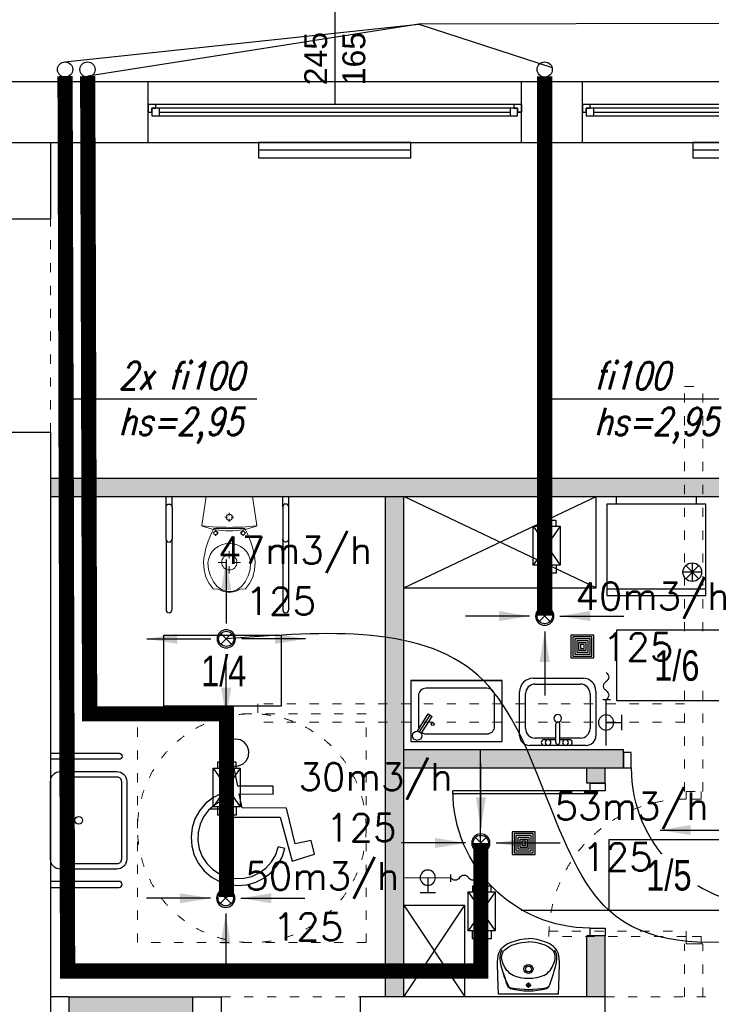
# Model space of a CAD drawing. Header units: millimetres. Extents: x 3698380 to 4312681, y 679670 to 844285.
# Tile 87 of 100: x 4189776 to 4194314, y 787677 to 794132. Entities that reach past the tile are written whole.
import ezdxf
from ezdxf.enums import TextEntityAlignment as Align

# ---------------------------------------------------------------- set-up
doc = ezdxf.new("R2010")
doc.units = ezdxf.units.MM
doc.header["$LTSCALE"] = 10
doc.linetypes.add('ACAD_ISO03W100', pattern=[30, 12, -18])
doc.linetypes.add('CENTER', pattern=[2, 1.25, -0.25, 0.25, -0.25])
for name, color, linetype in [('! IS_GAZ_opisy', 7, 'Continuous'), ('15_LINIA_CIENKA', 1, 'Continuous'), ('__INST_opisy', 3, 'Continuous'), ('_HVAC', 1, 'Continuous'), ('A_bloki', 252, 'Continuous'), ('A_kreskowanie', 8, 'Continuous'), ('A_opis_pom', 3, 'Continuous'), ('A_sc_istn', 252, 'Continuous'), ('A_sc_proj', 2, 'Continuous'), ('A_stolarka', 252, 'Continuous'), ('A_wymiary', 1, 'Continuous'), ('FLUID-N1', 7, 'Continuous'), ('FLUID-N1-200-ARRGR', 7, 'Continuous'), ('FLUID-W1', 7, 'Continuous'), ('FLUID-W1-200-ARRGR', 7, 'Continuous'), ('MUREK', 6, 'Continuous'), ('W', 8, 'CENTER')]:
    doc.layers.add(name, color=color, linetype=linetype)
for name, color, linetype, lineweight in [('0 20 cienka', 8, 'Continuous', 20), ('bloki', 214, 'Continuous', 13), ('HVAC_n2', 100, 'Continuous', 30), ('HVAC_opis_woda', 4, 'Continuous', 13), ('HVAC_WD_1', 24, 'Continuous', 30), ('HVAC_WD_3', 74, 'Continuous', 30), ('HVAC_WD_4', 214, 'Continuous', 30), ('HVAC_wentylatory', 6, 'Continuous', 30)]:
    doc.layers.add(name, color=color, linetype=linetype, lineweight=lineweight)
doc.styles.add('FDBES', font='simplex.shx')
doc.styles.add('OPIS1', font='ROMANS.SHX', dxfattribs={"width": 0.8})
doc.styles.add('ROMANS', font='romans.shx', dxfattribs={"width": 0.8, "oblique": 15})
doc.styles.get("Standard").update_dxf_attribs({"font": 'arial.ttf'})
doc.styles.add('Strzałki', font='ic-isocp.shx', dxfattribs={"width": 0.8})
doc.linetypes.add('TRACKS', pattern='A,0.15,[130,ltypeshp.shx,S=0.25,R=0,X=0,Y=0],0.15', length=0.3)
doc.dimstyles.new('FDBES', dxfattribs={"dimscale": 50, "dimtxt": 4, "dimasz": 2.5, "dimexe": 0.8, "dimexo": 2, "dimgap": 1, "dimtad": 1, "dimdsep": 46, "dimtxsty": 'FDBES', "dimcen": 2.5, "dimclrd": 4, "dimclre": 5, "dimadec": 0, "dimazin": 0, "dimtfac": 1, "dimtmove": 0, "dimatfit": 3, "dimfxl": 1, "dimarcsym": 0})

# ---------------------------------------------------------------- blocks, each defined once
blk = doc.blocks.new('*U462')
at = {"color": 252}
for p, q in [((-95, 20), (-100, 20)), ((-95, 17.5), (-95, 20)), ((140, 20), (-95, 20)), ((145, 20), (140, 20)), ((140, 20), (140, 17.5)), ((-100, 15), (-97.5, 15)), ((-97.5, 15), (-97.5, 17.5)), ((-97.5, 17.5), (-95, 17.5)), ((-92.5, 17.5), (-97.5, 17.5)), ((-97.5, 17.5), (-97.5, 12.5)), ((-92.5, 12.5), (-92.5, 17.5)), ((137.5, 17.5), (-92.5, 17.5)), ((-92.5, 15), (137.5, 15)), ((142.5, 17.5), (137.5, 17.5)), ((137.5, 17.5), (137.5, 12.5)), ((140, 17.5), (142.5, 17.5)), ((142.5, 17.5), (142.5, 15)), ((142.5, 12.5), (142.5, 17.5)), ((142.5, 15), (145, 15)), ((-97.5, 12.5), (-92.5, 12.5)), ((-92.5, 12.5), (137.5, 12.5)), ((-92.5, 12.5), (137.5, 12.5)), ((137.5, 12.5), (142.5, 12.5))]:
    blk.add_line(p, q, dxfattribs=at)
for points in [[(-100, 20), (-100, 15), (-97.5, 15)], [(145, 20), (145, 14.99), (142.5, 15)]]:
    blk.add_lwpolyline(points, dxfattribs=at)
blk = doc.blocks.new('*U338')
at = {"color": 252}
blk.add_lwpolyline([(75, 0), (0, 0)], dxfattribs=at)
for tag, p in [('S', (30, 5)), ('H', (30, -20))]:
    blk.add_attdef(tag, text='', height=15, dxfattribs=at).set_placement(p, align=Align.CENTER)
blk = doc.blocks.new('UMY2')
for points in [[(-25.5, 0), (25.5, 0, -0.414214), (32, -6.5), (32, -43.5, -0.414214), (25.5, -50), (-25.5, -50, -0.414214), (-32, -43.5), (-32, -6.5, -0.414214)], [(-25.5, -12), (25.5, -12, -0.414214), (28.5, -15), (28.5, -43.5, -0.414214), (25.5, -46.5), (-25.5, -46.5, -0.414214), (-28.5, -43.5), (-28.5, -15, -0.414214)]]:
    blk.add_lwpolyline(points, format="xyb", close=True)
blk.add_circle((0, -18.5), 2.5)
blk = doc.blocks.new('A$C39F57054')
at = {"layer": '15_LINIA_CIENKA', "color": 8, "lineweight": 25}
for p, q in [((17.79, 76.13), (16.95, 73.6)), ((19.47, 78.21), (17.79, 76.13)), ((21.78, 79.55), (19.47, 78.21)), ((24.42, 79.99), (21.78, 79.55)), ((27.04, 79.47), (24.42, 79.99)), ((29.31, 78.06), (27.04, 79.47)), ((30.93, 75.93), (29.31, 78.06)), ((31.69, 73.37), (30.93, 75.93)), ((16.95, 73.6), (17.06, 70.93)), ((17.06, 70.93), (18.1, 68.47)), ((30.38, 68.28), (31.5, 70.7)), ((31.5, 70.7), (31.69, 73.37)), ((18.1, 68.47), (22.27, 37.34)), ((25.53, 54.23), (23.33, 65.02)), ((23.35, 65.19), (26.02, 65.33)), ((26.02, 65.33), (28.47, 66.41)), ((28.47, 66.41), (30.38, 68.28)), ((45.01, 54.15), (25.53, 54.23)), ((45, 49.89), (45.01, 54.15)), ((16.44, 50.18), (11.91, 47.86)), ((16.44, 50.18), (16.95, 46.37)), ((27.96, 42.35), (26.4, 49.97)), ((26.4, 49.97), (45, 49.89)), ((7.93, 44.7), (4.64, 40.82)), ((11.91, 47.86), (7.93, 44.7)), ((13.02, 44.12), (9.62, 41.12)), ((16.95, 46.37), (13.02, 44.12)), ((4.64, 40.82), (2.16, 36.38)), ((9.62, 41.12), (6.9, 37.49)), ((52.21, 42.25), (27.96, 42.35)), ((57.02, 22.69), (52.21, 42.25)), ((2.16, 36.38), (0.59, 31.55)), ((4.97, 33.4), (3.91, 28.99)), ((6.9, 37.49), (4.97, 33.4)), ((22.27, 37.34), (48.72, 37.23)), ((48.72, 37.23), (55.24, 13.3)), ((0.59, 31.55), (0, 26.5)), ((3.91, 28.99), (3.76, 24.47)), ((0, 26.5), (0.4, 21.43)), ((3.76, 24.47), (4.53, 20)), ((65.68, 24.58), (57.02, 22.69)), ((67.54, 17.02), (65.68, 24.58)), ((0.4, 21.43), (1.78, 16.53)), ((1.78, 16.53), (4.08, 12)), ((4.53, 20), (6.19, 15.79)), ((44.01, 12.86), (46.3, 16.77)), ((46.3, 16.77), (47.74, 21.06)), ((51.37, 20.24), (47.74, 21.06)), ((49.76, 15.42), (51.37, 20.24)), ((55.24, 13.3), (67.54, 17.02)), ((4.08, 12), (7.23, 8)), ((6.19, 15.79), (8.66, 11.99)), ((8.66, 11.99), (11.85, 8.78)), ((40.98, 9.49), (44.01, 12.86)), ((43.92, 7.15), (47.25, 11)), ((47.25, 11), (49.76, 15.42)), ((7.23, 8), (11.09, 4.69)), ((11.85, 8.78), (15.62, 6.27)), ((15.62, 6.27), (19.83, 4.58)), ((33.22, 4.91), (37.34, 6.8)), ((37.34, 6.8), (40.98, 9.49)), ((39.91, 4.02), (43.92, 7.15)), ((11.09, 4.69), (15.52, 2.2)), ((15.52, 2.2), (20.35, 0.61)), ((19.83, 4.58), (24.28, 3.77)), ((20.35, 0.61), (25.4, 0)), ((24.28, 3.77), (28.81, 3.89)), ((25.4, 0), (30.47, 0.38)), ((28.81, 3.89), (33.22, 4.91)), ((30.47, 0.38), (35.37, 1.74)), ((35.37, 1.74), (39.91, 4.02))]:
    blk.add_line(p, q, dxfattribs=at)
at = {"layer": 'W', "color": 8, "linetype": 'Continuous', "ltscale": 4}
blk.add_line((21.69, 41.7), (10.28, 41.7), dxfattribs=at)
blk = doc.blocks.new('rsredg')
at = {"layer": 'A_bloki', "linetype": 'Continuous'}
for p, q in [((538293, -1273211.6), (538292.4, -1273228.3)), ((538293.7, -1273194.3), (538293, -1273211.6)), ((538687.2, -1273194.3), (538293.7, -1273194.3)), ((538687.2, -1273194.3), (538687.9, -1273211.6)), ((538687.9, -1273211.6), (538688.6, -1273228.3)), ((538291, -1273264.3), (538289.8, -1273301.6)), ((538292.4, -1273228.3), (538291, -1273264.3)), ((538340.8, -1273284.9), (538334, -1273306)), ((538347, -1273265.7), (538340.8, -1273284.9)), ((538352.4, -1273250.7), (538347, -1273265.7)), ((538359.7, -1273238.6), (538352.4, -1273250.7)), ((538472.5, -1273252.4), (538508.5, -1273252.4)), ((538490.5, -1273234.4), (538490.5, -1273270.4)), ((538621.3, -1273238.6), (538623.7, -1273242.5)), ((538623.7, -1273242.5), (538626.3, -1273247.6)), ((538626.3, -1273247.6), (538630.2, -1273256.2)), ((538630.2, -1273256.2), (538635.1, -1273269.4)), ((538635.1, -1273269.4), (538637.8, -1273277.6)), ((538637.8, -1273277.6), (538640.8, -1273286.7)), ((538640.8, -1273286.7), (538647.2, -1273306.8)), ((538688.6, -1273228.3), (538689.9, -1273264.3)), ((538689.9, -1273264.3), (538691.2, -1273301.6)), ((538288.6, -1273337.6), (538287.7, -1273370.3)), ((538289.8, -1273301.6), (538288.6, -1273337.6)), ((538321.6, -1273343.5), (538316.7, -1273358.6)), ((538327.4, -1273326.2), (538321.6, -1273343.5)), ((538334, -1273306), (538327.4, -1273326.2)), ((538349, -1273349.5), (538341.2, -1273359.9)), ((538358.4, -1273339.2), (538349, -1273349.5)), ((538368.7, -1273329.9), (538358.4, -1273339.2)), ((538379.2, -1273322.1), (538368.7, -1273329.9)), ((538389.2, -1273316.2), (538379.2, -1273322.1)), ((538591.9, -1273316.2), (538601.8, -1273322.1)), ((538601.8, -1273322.1), (538612.3, -1273329.9)), ((538612.3, -1273329.9), (538622.6, -1273339.2)), ((538622.6, -1273339.2), (538632, -1273349.5)), ((538632, -1273349.5), (538639.8, -1273359.9)), ((538647.2, -1273306.8), (538653.7, -1273326.5)), ((538653.7, -1273326.5), (538659.4, -1273343.6)), ((538659.4, -1273343.6), (538664.3, -1273358.7)), ((538691.2, -1273301.6), (538692.3, -1273337.6)), ((538692.3, -1273337.6), (538693.3, -1273370.3)), ((538287.7, -1273370.3), (538287.6, -1273400.5)), ((538287.6, -1273400.5), (538288.9, -1273429.6)), ((538306.5, -1273400.5), (538303.6, -1273429.4)), ((538312.6, -1273372.6), (538306.5, -1273400.5)), ((538316.7, -1273358.6), (538312.6, -1273372.6)), ((538318.4, -1273411.6), (538315.9, -1273422.3)), ((538325.4, -1273390.9), (538318.4, -1273411.6)), ((538334.9, -1273370.3), (538325.4, -1273390.9)), ((538341.2, -1273359.9), (538334.9, -1273370.3)), ((538639.8, -1273359.9), (538646.1, -1273370.3)), ((538646.1, -1273370.3), (538655.6, -1273390.9)), ((538655.6, -1273390.9), (538662.6, -1273411.6)), ((538662.6, -1273411.6), (538665.2, -1273422.3)), ((538664.3, -1273358.7), (538668.4, -1273372.6)), ((538668.4, -1273372.6), (538674.4, -1273400.5)), ((538674.4, -1273400.5), (538677.4, -1273429.4)), ((538693.4, -1273400.5), (538692, -1273429.6)), ((538693.3, -1273370.3), (538693.4, -1273400.5)), ((538288.9, -1273429.6), (538290.8, -1273443.9)), ((538290.8, -1273443.9), (538294.4, -1273458)), ((538294.4, -1273458), (538300, -1273471.5)), ((538300, -1273471.5), (538307.3, -1273484.1)), ((538303.6, -1273429.4), (538303.9, -1273443.9)), ((538303.9, -1273443.9), (538306.6, -1273457.9)), ((538306.6, -1273457.9), (538312.1, -1273470.9)), ((538307.3, -1273484.1), (538316.4, -1273495.5)), ((538312.1, -1273470.9), (538319.7, -1273483.2)), ((538315.9, -1273422.3), (538314.4, -1273433.4)), ((538314.4, -1273433.4), (538314.7, -1273444.5)), ((538314.7, -1273444.5), (538317.1, -1273455.5)), ((538317.1, -1273455.5), (538321.4, -1273465.8)), ((538321.4, -1273465.8), (538327.4, -1273475.3)), ((538327.4, -1273475.3), (538334.7, -1273483.9)), ((538334.7, -1273483.9), (538343.1, -1273491.5)), ((538646.3, -1273483.9), (538638, -1273491.5)), ((538653.7, -1273475.3), (538646.3, -1273483.9)), ((538659.7, -1273465.8), (538653.7, -1273475.3)), ((538663.9, -1273455.5), (538659.7, -1273465.8)), ((538668.8, -1273470.9), (538661.3, -1273483.2)), ((538666.3, -1273444.5), (538663.9, -1273455.5)), ((538673.6, -1273484.1), (538664.6, -1273495.5)), ((538665.2, -1273422.3), (538666.6, -1273433.4)), ((538666.6, -1273433.4), (538666.3, -1273444.5)), ((538674.4, -1273457.9), (538668.8, -1273470.9)), ((538681, -1273471.5), (538673.6, -1273484.1)), ((538677, -1273443.9), (538674.4, -1273457.9)), ((538677.4, -1273429.4), (538677, -1273443.9)), ((538686.5, -1273458), (538681, -1273471.5)), ((538690.1, -1273443.9), (538686.5, -1273458)), ((538692, -1273429.6), (538690.1, -1273443.9)), ((538316.4, -1273495.5), (538326.8, -1273505.8)), ((538326.8, -1273505.8), (538338.4, -1273514.8)), ((538338.4, -1273514.8), (538350.8, -1273522.7)), ((538343.1, -1273491.5), (538361.6, -1273504.3)), ((538350.8, -1273522.7), (538377, -1273535.1)), ((538361.6, -1273504.3), (538381.7, -1273514.1)), ((538377, -1273535.1), (538404.6, -1273544.4)), ((538381.7, -1273514.1), (538402.7, -1273521.7)), ((538402.7, -1273521.7), (538424.3, -1273527.7)), ((538404.6, -1273544.4), (538432.9, -1273551.3)), ((538424.3, -1273527.7), (538446.2, -1273532.2)), ((538446.2, -1273532.2), (538468.3, -1273534.8)), ((538468.3, -1273534.8), (538490.6, -1273535.8)), ((538512.7, -1273534.8), (538490.5, -1273535.8)), ((538534.9, -1273532.2), (538512.7, -1273534.8)), ((538556.8, -1273527.7), (538534.9, -1273532.2)), ((538576.3, -1273544.4), (538548.1, -1273551.3)), ((538578.3, -1273521.7), (538556.8, -1273527.7)), ((538603.9, -1273535.1), (538576.3, -1273544.4)), ((538599.3, -1273514.1), (538578.3, -1273521.7)), ((538619.4, -1273504.3), (538599.3, -1273514.1)), ((538630.2, -1273522.7), (538603.9, -1273535.1)), ((538638, -1273491.5), (538619.4, -1273504.3)), ((538642.5, -1273514.8), (538630.2, -1273522.7)), ((538654.1, -1273505.8), (538642.5, -1273514.8)), ((538664.6, -1273495.5), (538654.1, -1273505.8)), ((538432.9, -1273551.3), (538461.6, -1273555.8)), ((538461.6, -1273555.8), (538490.5, -1273557.9)), ((538519.4, -1273555.8), (538490.5, -1273557.9)), ((538548.1, -1273551.3), (538519.4, -1273555.8))]:
    blk.add_line(p, q, dxfattribs=at)
for centre, radius, start, end in [((538490.5, -1273655.8), 442.6, 74.50029, 105.49971), ((538490.5, -1273844), 621, 79.49234, 100.50766), ((539261.9, -1273654), 990.1, 155.4826, 163.59349), ((538381.3, -1273254.8), 27.1, 109.68294, 143.11023), ((538382.2, -1273260.1), 27.1, 100.5561, 141.31834), ((538490.5, -1273252.4), 12.2, 360, 180), ((538490.5, -1273252.4), 12.2, 180, 360), ((538598.8, -1273260.1), 27.1, 38.68166, 79.44389), ((538599.6, -1273254.8), 27.1, 36.88977, 70.31706), ((538490.5, -1273552.6), 257.2, 66.78838, 113.21162), ((538490.5, -1273358.8), 29.7, 360, 180), ((538490.5, -1273358.8), 19.4, 360, 180), ((538490.5, -1273358.8), 29.7, 180, 360), ((538490.5, -1273358.8), 19.4, 180, 360)]:
    blk.add_arc(centre, radius, start, end, dxfattribs=at)
blk = doc.blocks.new('jndf')
at = {"layer": 'A_stolarka', "ltscale": 2}
for p, q in [((6685.7, -1555593.7), (6685.7, -1556543.7)), ((6685.7, -1555593.7), (6705.7, -1555593.7)), ((6705.7, -1555593.7), (6705.7, -1556543.7))]:
    blk.add_line(p, q, dxfattribs=at)
for points in [[(5755.7, -1555643.7), (5805.7, -1555643.7), (5805.7, -1555543.7), (5755.7, -1555543.7)], [(6705.7, -1555643.7), (6755.7, -1555643.7), (6755.7, -1555543.7), (6705.7, -1555543.7)]]:
    blk.add_lwpolyline(points, close=True, dxfattribs=at)
blk.add_arc((6705.7, -1555643.7), 900, 180, 270, dxfattribs=at)
blk = doc.blocks.new('kran ze złączką 2d - kran ze złączką 2d-1891425-1 PIĘTRO')
at = {"layer": 'A_bloki'}
for p, q in [((0, 2.18), (0, -2.82)), ((29.99, 0.01), (0, 0)), ((14.99, 0), (15, -10)), ((10, -10), (20, -10))]:
    blk.add_line(p, q, dxfattribs=at)
blk.add_circle((14.99, 0), 5, dxfattribs=at)
for centre, start, end in [((-8.87, -1.79), 31.09504, 148.90496), ((-2.93, 1.79), 211.09504, 328.90496), ((-14.81, 1.79), 211.09504, 328.90496)]:
    blk.add_arc(centre, 3.47, start, end, dxfattribs=at)
blk = doc.blocks.new('Wpust podłogowy - DN 100-1891426-1 PIĘTRO')
at = {"layer": 'A_bloki'}
for p, q in [((7.5, 7.5), (-7.5, 7.5)), ((-7.5, 7.5), (-7.5, -7.5)), ((7.5, 7.5), (-7.5, 7.5)), ((-7.5, 7.5), (-7.5, -7.5)), ((7.5, -7.5), (7.5, 7.5)), ((7.5, -7.5), (7.5, 7.5)), ((6.25, 6.25), (-6.25, 6.25)), ((-6.25, 6.25), (-6.25, -6.25)), ((5, 5), (-5, 5)), ((-5, 5), (-5, -5)), ((3.75, 3.75), (-3.75, 3.75)), ((-3.75, 3.75), (-3.75, -3.75)), ((2.5, 2.5), (-2.5, 2.5)), ((-2.5, 2.5), (-2.5, -2.5)), ((1.25, 1.25), (-1.25, 1.25)), ((-1.25, 1.25), (-1.25, -1.25)), ((1.25, -1.25), (1.25, 1.25)), ((2.5, -2.5), (2.5, 2.5)), ((3.75, -3.75), (3.75, 3.75)), ((5, -5), (5, 5)), ((6.25, -6.25), (6.25, 6.25)), ((-6.25, -6.25), (6.25, -6.25)), ((-5, -5), (5, -5)), ((-3.75, -3.75), (3.75, -3.75)), ((-2.5, -2.5), (2.5, -2.5)), ((-1.25, -1.25), (1.25, -1.25)), ((-7.5, -7.5), (7.5, -7.5)), ((-7.5, -7.5), (7.5, -7.5))]:
    blk.add_line(p, q, dxfattribs=at)
blk = doc.blocks.new('zlew_ 1 komora_ gospodarczy_ 01 - 500 x 440mm-1748953-1 PIĘTRO')
at = {"layer": 'A_bloki'}
for p, q in [((-14.54, 25.99), (18.13, 25.99)), ((-14.54, 25.99), (18.13, 25.99)), ((-13.27, 22.18), (16.41, 22.18)), ((-23.43, -11.66), (-23.43, 17.1)), ((-23.43, -11.66), (-23.43, 17.1)), ((-19.62, -6.9), (-19.62, 15.83)), ((22.76, 15.83), (22.76, -6.9)), ((26.57, 17.55), (26.57, -11.66)), ((26.57, 17.55), (26.57, -11.66)), ((0.3, -16.07), (0.3, -4.04)), ((2.84, -16.07), (2.84, -4.04)), ((20.22, -18.01), (-17.08, -18.01)), ((20.22, -18.01), (-17.08, -18.01)), ((0.3, -13.25), (-13.27, -13.25)), ((-7.32, -14.2), (0.3, -14.2)), ((9.19, -18.01), (-7.32, -18.01)), ((16.41, -13.25), (2.84, -13.25)), ((2.84, -14.2), (9.19, -14.2))]:
    blk.add_line(p, q, dxfattribs=at)
for centre, radius, start, end in [((-14.54, 17.1), 8.89, 90, 180), ((-14.54, 17.1), 8.89, 90, 180), ((18.13, 17.55), 8.44, 0, 90), ((18.13, 17.55), 8.44, 360, 90), ((-13.27, 15.83), 6.35, 90, 180), ((16.41, 15.83), 6.35, 360, 90), ((1.57, -0.32), 2.54, 360, 180), ((1.57, -0.32), 2.54, 180, 0), ((1.57, -4.04), 1.27, 360, 180), ((-17.08, -11.66), 6.35, 180, 270), ((-17.08, -11.66), 6.35, 180, 270), ((-13.27, -6.9), 6.35, 180, 270), ((16.41, -6.9), 6.35, 270, 0), ((20.22, -11.66), 6.35, 270, 0), ((20.22, -11.66), 6.35, 270, 0), ((-7.32, -16.11), 1.91, 90, 270), ((-4.78, -16.11), 1.9, 360, 180), ((-4.78, -16.11), 1.9, 180, 0), ((1.57, -16.07), 1.27, 180, 0), ((6.65, -16.11), 1.9, 0, 180), ((6.65, -16.11), 1.9, 180, 0), ((9.19, -16.11), 1.9, 270, 90)]:
    blk.add_arc(centre, radius, start, end, dxfattribs=at)
blk = doc.blocks.new('d')
at = {"layer": 'A_kreskowanie', "ltscale": 2}
h = blk.add_hatch(color=252, dxfattribs=at)
h.dxf.hatch_style = 1
h.paths.add_polyline_path([(3731432.76, 791007.02), (3731312.76, 791007.02), (3731312.76, 789647.02), (3731432.76, 789647.02)])
h.paths.add_polyline_path([(3732874.74, 789327.02), (3732874.74, 789347.02), (3731432.76, 789347.02), (3731432.76, 789227.02), (3732874.74, 789227.02)])
h.paths.add_polyline_path([(3732754.74, 789227.02), (3732634.74, 789227.02), (3732634.74, 789127.02), (3732754.74, 789127.02)])
h.paths.add_polyline_path([(3734281.53, 789347.02), (3733874.74, 789347.02), (3733874.74, 789227.02), (3734281.53, 789227.02)])
h.paths.add_polyline_path([(3734161.53, 791007.02), (3734041.53, 791007.02), (3734041.53, 790927.02), (3734041.53, 790357.02), (3734041.53, 789347.02), (3734161.53, 789347.02)])
h.paths.add_polyline_path([(3736381.9, 791007.02), (3736261.9, 791007.02), (3736261.9, 789347.02), (3735463.65, 789347.02), (3735314.74, 789347.02), (3735314.74, 789227.02), (3736381.9, 789227.02)])
h.paths.add_polyline_path([(3735583.65, 789227.02), (3735463.65, 789227.02), (3735463.65, 787727.02), (3735583.65, 787727.02)])
h.paths.add_polyline_path([(3732754.74, 788122.56), (3732634.74, 788122.56), (3732634.74, 787727.02), (3732754.74, 787727.02)])
h.paths.add_polyline_path([(3731432.76, 789527.02), (3731312.76, 789527.02), (3731312.76, 787727.02), (3731432.76, 787727.02)])
h.paths.add_polyline_path([(3730049.12, 787727.02), (3729235.08, 787727.02), (3729235.08, 787627.02), (3729285.08, 787627.02), (3729285.08, 787527.02, 0.0278424), (3729290.65, 787427.02), (3730049.12, 787427.02)])
h.paths.add_polyline_path([(3729285.08, 787527.02), (3729235.08, 787527.02), (3729235.08, 787427.02), (3729290.65, 787427.02, -0.0278424)], flags=17)
h.paths.add_polyline_path([(3729285.08, 787627.02), (3729235.08, 787627.02), (3729235.08, 787527.02), (3729285.08, 787527.02)], flags=17)
h.paths.add_polyline_path([(3729114.74, 784607.02), (3728714.74, 784607.02), (3728714.74, 783607.02), (3729114.74, 783607.02)])
h.paths.add_polyline_path([(3729220.66, 783607.02), (3729114.74, 783607.02), (3729114.74, 783487.02), (3729220.66, 783487.02)])
h.paths.add_polyline_path([(3729309.74, 783607.02), (3729220.66, 783607.02), (3729220.66, 783487.02), (3729309.74, 783487.02)])
h.paths.add_polyline_path([(3732204.74, 783607.02), (3730709.74, 783607.02), (3730709.74, 783487.02), (3732204.74, 783487.02)])
h.paths.add_polyline_path([(3732324.74, 783707.02), (3732204.74, 783707.02), (3732204.74, 781627.02), (3732324.74, 781627.02)])
h.paths.add_polyline_path([(3735344.74, 786027.02), (3735224.74, 786027.02), (3732324.74, 786027.02), (3732324.74, 785907.02), (3735224.74, 785907.02), (3735224.74, 781627.02), (3735344.74, 781627.02)])
h.paths.add_polyline_path([(3744114.74, 791127.02), (3735314.74, 791127.02), (3735314.74, 791007.02), (3744114.74, 791007.02)])
h.paths.add_polyline_path([(3740100.05, 791007.02), (3739980.05, 791007.02), (3739980.05, 787727.02), (3740100.05, 787727.02)])
h.paths.add_polyline_path([(3742214.74, 791007.02), (3742094.74, 791007.02), (3742094.74, 787727.02), (3742214.74, 787727.02)])
h.paths.add_polyline_path([(3727024.74, 793327.02), (3726904.74, 793327.02), (3726904.74, 789127.02), (3727024.74, 789127.02)])
h = blk.add_hatch(color=252, dxfattribs=at)
h.dxf.hatch_style = 1
h.paths.add_polyline_path([(3733274.74, 791127.02), (3729114.74, 791127.02), (3729114.74, 791007.02), (3732204.74, 791007.02), (3733274.74, 791007.02)])
h.paths.add_polyline_path([(3733394.74, 791127.02), (3733274.74, 791127.02), (3733274.74, 791007.02), (3733394.74, 791007.02)])
h.paths.add_polyline_path([(3735194.74, 791127.02), (3733394.74, 791127.02), (3733394.74, 791007.02), (3733824.74, 791007.02), (3734041.53, 791007.02), (3735194.74, 791007.02)])
h.paths.add_polyline_path([(3735314.74, 791127.02), (3735194.74, 791127.02), (3735194.74, 791007.02), (3735314.74, 791007.02)])
h.paths.add_polyline_path([(3731432.76, 789647.02), (3731312.76, 789647.02), (3731312.76, 789527.02), (3731432.76, 789527.02)])
at = {"layer": '0 20 cienka', "color": 252, "linetype": 'ACAD_ISO03W100', "ltscale": 0.5}
for p, q in [((3729114.74, 791427.02), (3729114.74, 792827.02)), ((3729685.48, 788081.68), (3729685.48, 789581.68)), ((3731185.48, 789581.68), (3729685.48, 789581.68)), ((3731185.48, 788081.68), (3731185.48, 789581.68)), ((3731185.48, 788081.68), (3729685.48, 788081.68)), ((3730235.08, 787727.02), (3731149.12, 787727.02)), ((3732754.74, 787727.02), (3734254.74, 787727.02))]:
    blk.add_line(p, q, dxfattribs=at)
for points in [[(3733274.74, 789072.56), (3733274.74, 791727.02)], [(3733274.74, 791727.02), (3733394.74, 791727.02)], [(3733394.74, 789072.56), (3733394.74, 791727.02)], [(3733274.74, 789647.02), (3730474.74, 789647.02)], [(3730474.74, 789647.02), (3730474.74, 789527.02)], [(3733274.74, 789527.02), (3730474.74, 789527.02)], [(3733274.74, 787727.02), (3733274.74, 788072.56)], [(3733394.74, 788072.56), (3733274.74, 788072.56)], [(3733394.74, 787727.02), (3733394.74, 788072.56)]]:
    blk.add_lwpolyline(points, dxfattribs=at)
for points in [[(3733284.74, 789072.56), (3733384.74, 789072.56), (3733384.74, 789022.56), (3733284.74, 789022.56)], [(3732384.74, 788157.56), (3733284.74, 788157.56), (3733284.74, 788122.56), (3732384.74, 788122.56)], [(3733384.74, 788072.56), (3733384.74, 788122.56), (3733284.74, 788122.56), (3733284.74, 788072.56)]]:
    blk.add_lwpolyline(points, close=True, dxfattribs=at)
blk.add_circle((3730435.48, 788831.68), 750, dxfattribs=at)
blk.add_arc((3733284.74, 788122.56), 900, 90, 180, dxfattribs=at)
at = {"layer": 'A_bloki', "color": 252, "linetype": 'Continuous'}
for p, q in [((3731432.76, 790407.02), (3732695.88, 791007.02)), ((3732695.88, 790407.02), (3731432.76, 791007.02)), ((3732695.88, 790407.02), (3732695.88, 791007.02)), ((3731432.76, 790407.02), (3732695.88, 790407.02)), ((3732078.56, 789799.44), (3731478.56, 789799.44)), ((3731478.56, 789799.44), (3731478.56, 789399.74)), ((3731478.56, 789799.44), (3732078.56, 789799.44)), ((3732078.56, 789399.74), (3732078.56, 789799.44)), ((3731978.56, 789749.44), (3731578.56, 789749.44)), ((3731528.56, 789699.44), (3731528.56, 789499.74)), ((3732028.56, 789499.74), (3732028.56, 789699.44)), ((3731521.65, 789467.56), (3731592.81, 789580.57)), ((3731536.48, 789462.97), (3731605.5, 789572.58)), ((3731547.04, 789451.57), (3731618.19, 789564.59)), ((3731592.81, 789580.57), (3731618.19, 789564.59)), ((3731578.56, 789449.74), (3731978.56, 789449.74)), ((3731478.56, 789399.74), (3732078.56, 789399.74)), ((3731432.76, 788327.02), (3731832.76, 788327.02)), ((3731432.76, 788327.02), (3731832.76, 787727.02)), ((3731432.76, 787727.02), (3731832.76, 788327.02)), ((3731832.76, 787727.02), (3731832.76, 788327.02))]:
    blk.add_line(p, q, dxfattribs=at)
at = {"layer": 'A_bloki', "color": 252}
for p, q in [((3733325.6, 790571.19), (3733325.6, 790448.95)), ((3733386.72, 790510.07), (3733264.47, 790510.07)), ((3733282.37, 790553.29), (3733368.82, 790466.85)), ((3733368.82, 790553.29), (3733282.37, 790466.85)), ((3733414.35, 790399.4), (3732764.35, 790399.4))]:
    blk.add_line(p, q, dxfattribs=at)
for points in [[(3729872.88, 790937.02), (3729872.88, 791007.02)], [(3729912.88, 790937.02), (3729912.88, 791007.02)], [(3730638.17, 790937.02), (3730638.17, 791007.02)], [(3730678.17, 790937.02), (3730678.17, 791007.02)]]:
    blk.add_lwpolyline(points, dxfattribs=at)
for points in [[(3732827.96, 790957.02), (3732827.96, 791006.33), (3733350.73, 791006.33), (3733350.73, 790957.02)], [(3732764.35, 790957.02), (3732764.35, 790357.02), (3733414.35, 790357.02), (3733414.35, 790957.02)]]:
    blk.add_lwpolyline(points, close=True, dxfattribs=at)
for points in [[(3729872.88, 790727.02), (3729872.88, 790937.02, -1), (3729912.88, 790937.02), (3729912.88, 790727.02)], [(3730678.17, 790727.02), (3730678.17, 790937.02, 1), (3730638.17, 790937.02), (3730638.17, 790727.02)], [(3729872.88, 790727.02), (3729872.88, 790264.53, 1), (3729912.88, 790264.53), (3729912.88, 790727.02)], [(3729872.88, 790727.02), (3729872.88, 790727.02, 1), (3729912.88, 790727.02), (3729912.88, 790727.02)], [(3730638.17, 790727.02), (3730638.17, 790264.53, 1), (3730678.17, 790264.53), (3730678.17, 790727.02)], [(3730678.17, 790727.02), (3730678.17, 790727.02, -1), (3730638.17, 790727.02), (3730638.17, 790727.02)], [(3729114.74, 789323.19), (3729564.74, 789323.19, -1), (3729564.74, 789283.19), (3729114.74, 789283.19)], [(3729114.74, 788443.19), (3729564.74, 788443.19, 1), (3729564.74, 788483.19), (3729114.74, 788483.19)]]:
    blk.add_lwpolyline(points, format="xyb", dxfattribs=at)
blk.add_circle((3733325.6, 790510.07), 61.12, dxfattribs=at)
at = {"layer": 'A_bloki', "color": 252, "linetype": 'Continuous'}
for centre, radius in [((3731622.88, 789513.95), 10), ((3731520.5, 789437.58), 30)]:
    blk.add_circle(centre, radius, dxfattribs=at)
for centre, start, end in [((3731578.56, 789699.44), 90, 180), ((3731978.56, 789699.44), 0, 90), ((3731578.56, 789499.74), 180, 199.468731), ((3731978.56, 789499.74), 270, 0), ((3731578.56, 789499.74), 236.643051, 270)]:
    blk.add_arc(centre, 50, start, end, dxfattribs=at)
at = {"layer": 'A_opis_pom', "color": 252, "ltscale": 2}
blk.add_line((3732779.4, 788291.46), (3732202.52, 788291.46), dxfattribs=at)
for points in [[(3732831.37, 790131.89), (3733600.29, 790131.89), (3733600.29, 789666.47), (3732831.37, 789666.47)], [(3729858.27, 790096.2), (3730627.2, 790096.2), (3730627.2, 789630.78), (3729858.27, 789630.78)], [(3732779.4, 788756.89), (3733548.33, 788756.89), (3733548.33, 788291.46), (3732779.4, 788291.46)]]:
    blk.add_lwpolyline(points, close=True, dxfattribs=at)
at = {"layer": 'A_sc_istn', "color": 252}
blk.add_line((3730049.12, 787727.02), (3730235.08, 787727.02), dxfattribs=at)
for points in [[(3722514.74, 788607.02), (3722514.74, 793727.02), (3744014.74, 793727.02), (3744014.74, 797027.02)], [(3722914.74, 788607.02), (3722914.74, 793327.02), (3744414.74, 793327.02), (3744414.74, 797027.02)], [(3729754.74, 793327.02), (3729754.74, 793727.02)], [(3732204.74, 793327.02), (3732204.74, 793727.02)], [(3732604.74, 793327.02), (3732604.74, 793727.02)], [(3729114.74, 793327.02), (3729114.74, 792827.02)], [(3729114.74, 791427.02), (3729114.74, 784607.02)], [(3729114.74, 791007.02), (3729114.74, 787727.02)], [(3729235.08, 787727.02), (3729114.74, 787727.02)], [(3729235.08, 787727.02), (3729235.08, 787427.02)], [(3730235.08, 787727.02), (3730235.08, 787427.02)], [(3732754.74, 787727.02), (3731149.12, 787727.02)]]:
    blk.add_lwpolyline(points, dxfattribs=at)
for points in [[(3731479.75, 793327.02), (3730479.75, 793327.02), (3730479.75, 793227.02), (3731479.75, 793227.02)], [(3734329.75, 793327.02), (3733329.75, 793327.02), (3733329.75, 793227.02), (3734329.75, 793227.02)]]:
    blk.add_lwpolyline(points, close=True, dxfattribs=at)
at = {"layer": 'A_sc_istn', "color": 252, "linetype": 'TRACKS', "ltscale": 20}
for points in [[(3731479.75, 793277.02), (3730479.75, 793277.02)], [(3734329.75, 793277.02), (3733329.75, 793277.02)]]:
    blk.add_lwpolyline(points, dxfattribs=at)
at = {"layer": 'A_sc_proj', "color": 252, "ltscale": 2}
for p, q in [((3728714.74, 792827.02), (3729114.74, 792827.02)), ((3728714.74, 791427.02), (3729114.74, 791427.02)), ((3729114.74, 791007.02), (3731774.74, 791007.02)), ((3731312.76, 787727.02), (3731312.76, 791007.02)), ((3731312.76, 787727.02), (3731312.76, 791007.02)), ((3731432.76, 787727.02), (3731432.76, 791007.02)), ((3731432.76, 787727.02), (3731432.76, 791007.02)), ((3732204.74, 791007.02), (3733824.74, 791007.02)), ((3731432.76, 789347.02), (3732874.74, 789347.02)), ((3731432.76, 789227.02), (3732874.74, 789227.02)), ((3732634.74, 789127.02), (3732634.74, 789227.02)), ((3732634.74, 789127.02), (3732634.74, 789227.02)), ((3732754.74, 789127.02), (3732754.74, 789227.02)), ((3732754.74, 789127.02), (3732754.74, 789227.02)), ((3732634.74, 787727.02), (3732634.74, 788127.02)), ((3732634.74, 787727.02), (3732634.74, 788127.02)), ((3732754.74, 787727.02), (3732754.74, 788127.02)), ((3732754.74, 787727.02), (3732754.74, 788127.02)), ((3729235.08, 787727.02), (3730049.12, 787727.02))]:
    blk.add_line(p, q, dxfattribs=at)
at = {"layer": 'A_sc_proj', "color": 252, "ltscale": 16}
for p, q in [((3732874.74, 789227.02), (3732874.74, 789347.02)), ((3732754.74, 789127.02), (3732634.74, 789127.02)), ((3732754.74, 788127.02), (3732634.74, 788127.02)), ((3730049.12, 787427.02), (3730049.12, 787727.02)), ((3731149.12, 787427.02), (3731149.12, 787727.02)), ((3732754.74, 787427.02), (3732754.74, 787727.02))]:
    blk.add_line(p, q, dxfattribs=at)
at = {"layer": 'A_sc_proj', "color": 252, "ltscale": 2}
for points in [[(3729114.74, 791127.02), (3744114.74, 791127.02)], [(3729114.74, 791007.02), (3744114.74, 791007.02)], [(3729114.74, 791007.02), (3732204.74, 791007.02)]]:
    blk.add_lwpolyline(points, dxfattribs=at)
at = {"layer": 'bloki', "color": 252, "ltscale": 0.5}
for p, q in [((3730108.32, 790815.64), (3730134.88, 791007.02)), ((3730134.88, 791007.02), (3730440.9, 791007.02)), ((3730467.46, 790815.64), (3730440.9, 791007.02)), ((3730287.89, 790881.64), (3730287.89, 790900.13)), ((3730258.4, 790870.64), (3730276.89, 790870.64)), ((3730287.89, 790859.65), (3730287.89, 790841.15)), ((3730317.38, 790870.64), (3730298.88, 790870.64)), ((3730179.68, 790767.02), (3730191.1, 790767.02)), ((3730287.89, 790797.02), (3730193.75, 790797.02)), ((3730197.89, 790773.81), (3730197.89, 790785.23)), ((3730216.09, 790767.02), (3730204.67, 790767.02)), ((3730287.89, 790797.02), (3730382.02, 790797.02)), ((3730359.68, 790767.02), (3730371.1, 790767.02)), ((3730377.89, 790773.81), (3730377.89, 790785.23)), ((3730396.09, 790767.02), (3730384.67, 790767.02)), ((3730197.89, 790760.24), (3730197.89, 790748.82)), ((3730377.89, 790760.24), (3730377.89, 790748.82)), ((3730287.89, 790647.34), (3730287.89, 790599.95)), ((3730122.15, 790525.01), (3730117.89, 790574.52)), ((3730151.96, 790528.45), (3730147.89, 790574.52)), ((3730215.07, 790574.52), (3730262.46, 790574.52)), ((3730360.7, 790574.52), (3730313.31, 790574.52)), ((3730427.89, 790574.52), (3730423.82, 790528.45)), ((3730457.89, 790574.52), (3730453.63, 790525.01)), ((3730134.72, 790477.98), (3730122.15, 790525.01)), ((3730163.92, 790485.06), (3730151.96, 790528.45)), ((3730287.89, 790501.71), (3730287.89, 790549.1)), ((3730423.82, 790528.45), (3730411.85, 790485.06)), ((3730453.63, 790525.01), (3730441.05, 790477.98)), ((3730154.98, 790435.8), (3730134.72, 790477.98)), ((3730183.1, 790446.87), (3730163.92, 790485.06)), ((3730208.36, 790416.1), (3730183.1, 790446.87)), ((3730392.68, 790446.87), (3730367.42, 790416.1)), ((3730411.85, 790485.06), (3730392.68, 790446.87)), ((3730441.05, 790477.98), (3730420.8, 790435.8)), ((3730181.89, 790400.56), (3730154.98, 790435.8)), ((3730214.13, 790399.06), (3730181.89, 790400.56)), ((3730238.24, 790394.53), (3730208.36, 790416.1)), ((3730250.06, 790382.6), (3730214.13, 790399.06)), ((3730271.01, 790383.43), (3730238.24, 790394.53)), ((3730287.89, 790377.02), (3730250.06, 790382.6)), ((3730304.76, 790383.43), (3730271.01, 790383.43)), ((3730325.72, 790382.6), (3730287.89, 790377.02)), ((3730337.53, 790394.53), (3730304.76, 790383.43)), ((3730361.65, 790399.06), (3730325.72, 790382.6)), ((3730367.42, 790416.1), (3730337.53, 790394.53)), ((3730393.88, 790400.56), (3730361.65, 790399.06)), ((3730420.8, 790435.8), (3730393.88, 790400.56))]:
    blk.add_line(p, q, dxfattribs=at)
for centre, radius, start, end in [((3730287.89, 790870.64), 20.24, 0, 180), ((3730287.89, 790870.64), 20.24, 180, 0), ((3730111.27, 790815.12), 3, 170.04995, 249.837888), ((3730111.4, 790815.83), 3, 173.741104, 264.294269), ((3730289.52, 791300.56), 520.13, 249.837888, 269.820452), ((3730287.89, 792582.22), 1778.18, 264.294269, 270), ((3730674.75, 790521.59), 559.38, 151.108476, 174.570107), ((3730193.75, 790787.02), 10, 90, 151.108476), ((3730197.89, 790767.02), 12.49, 0, 180), ((3730197.89, 790767.02), 12.49, 180, 0), ((3730287.89, 792582.22), 1778.18, 270, 275.705731), ((3730286.26, 791300.56), 520.13, 270.179548, 290.162112), ((3730377.89, 790767.02), 12.49, 0, 180), ((3730377.89, 790767.02), 12.49, 180, 0), ((3730382.02, 790787.02), 10, 28.891524, 90), ((3729901.02, 790521.59), 559.38, 5.429893, 28.891524), ((3730282.71, 790561.69), 135.43, 87.807807, 174.564043), ((3730293.07, 790561.69), 135.43, 5.435957, 92.192193), ((3730287.89, 790574.52), 50, 0, 180), ((3730287.89, 790574.52), 50, 180, 0)]:
    blk.add_arc(centre, radius, start, end, dxfattribs=at)
at = {"layer": 'bloki', "color": 252}
for centre, start, end in [((3730464.37, 790815.83), 275.705731, 6.258896), ((3730464.5, 790815.12), 290.162112, 9.95005)]:
    blk.add_arc(centre, 3, start, end, dxfattribs=at)
at = {"layer": 'A_bloki', "color": 252, "linetype": 'Continuous', "yscale": 10, "zscale": 10}
for name, p, xscale, rotation in [('Wpust podłogowy - DN 100-1891426-1 PIĘTRO', (3732604.57, 790022.95), 10, 179.9999999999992), ('kran ze złączką 2d - kran ze złączką 2d-1891425-1 PIĘTRO', (3732760.27, 789674.47), -10, 90), ('Wpust podłogowy - DN 100-1891426-1 PIĘTRO', (3732218.85, 788733.34), 10, 89.99999999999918)]:
    blk.add_blockref(name, p, dxfattribs=dict(at, xscale=xscale, rotation=rotation))
for name, p, xscale in [('zlew_ 1 komora_ gospodarczy_ 01 - 500 x 440mm-1748953-1 PIĘTRO', (3732427.28, 789554.62), 10), ('kran ze złączką 2d - kran ze złączką 2d-1891425-1 PIĘTRO', (3731739.74, 788507.25), -10)]:
    blk.add_blockref(name, p, dxfattribs=dict(at, xscale=xscale))
at = {"layer": 'A_bloki', "color": 252, "xscale": 10, "yscale": 10, "zscale": 10, "rotation": 89.99999999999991}
blk.add_blockref('UMY2', (3729114.74, 788883.19), dxfattribs=at)
at = {"layer": 'A_bloki', "color": 252, "xscale": -1, "rotation": 180}
blk.add_blockref('rsredg', (3193760.37, -485450.19), dxfattribs=at)
at = {"layer": 'A_sc_istn', "color": 252, "linetype": 'ACAD_ISO03W100', "xscale": 10, "yscale": 10, "zscale": 10, "rotation": 90}
blk.add_blockref('*U338', (3730979.74, 793577.05), dxfattribs=at).add_auto_attribs({'S': '245', 'H': '165'})
at = {"layer": 'A_sc_istn', "color": 252, "xscale": 10, "yscale": 10, "zscale": 10}
for p in [(3730754.74, 793377.05), (3733604.74, 793377.05)]:
    blk.add_blockref('*U462', p, dxfattribs=at)
at = {"layer": 'A_stolarka', "color": 252}
blk.add_blockref('jndf', (3727119.01, 2344870.77), dxfattribs=at)
at = {"layer": 'A_stolarka', "color": 252, "xscale": -1, "rotation": 270}
blk.add_blockref('jndf', (5288298.49, 782371.29), dxfattribs=at)
at = {"layer": 'MUREK', "color": 252, "ltscale": 30, "xscale": 11.99999999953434, "yscale": 11.99999999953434, "zscale": 11.99999999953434}
blk.add_blockref('A$C39F57054', (3730036.44, 788456.3), dxfattribs=at)
at = {"layer": 'A_opis_pom', "color": 252, "char_height": 200, "attachment_point": 5, "style": 'Strzałki', "bg_fill": 3, "box_fill_scale": 1.2, "bg_fill_color": 256, "bg_fill_transparency": 10554628}
for s, insert in [('1/4', (3730251.26, 789861.03)), ('1/6', (3733224.35, 789896.72)), ('1/5', (3733172.39, 788521.72))]:
    blk.add_mtext(s, dxfattribs=dict(at, insert=insert))
blk = doc.blocks.new('wentos')
at = {"layer": 'HVAC_wentylatory', "ltscale": 2}
for p, q in [((3730181.8, 789226.2), (3730358.9, 788971.4)), ((3730358.9, 789226.2), (3730181.8, 788971.4)), ((3730212.5, 789226.2), (3730212.5, 789265.7)), ((3730212.5, 789265.7), (3730330.5, 789265.7)), ((3730330.5, 789265.7), (3730330.5, 789225.1)), ((3730209.4, 788971.1), (3730209.4, 788919.6)), ((3730334.9, 788919.6), (3730334.9, 788971.1)), ((3730209.4, 788919.6), (3730334.9, 788919.6))]:
    blk.add_line(p, q, dxfattribs=at)
blk.add_lwpolyline([(3730181.8, 789226.2), (3730358.9, 789226.2), (3730358.9, 788971.4), (3730181.8, 788971.4)], close=True, dxfattribs=at)
blk = doc.blocks.new('A$C625471DE')
at = {"layer": 'FLUID-W1', "color": 1, "linetype": 'Continuous', "lineweight": -3, "extrusion": (0, 0, -1)}
for p, q in [((55.54, 55.54, 5.2), (48.46, 48.46, 5.2)), ((55.54, 48.46, 5.2), (48.46, 55.54, 5.2))]:
    blk.add_line(p, q, dxfattribs=at)
at = {"layer": 'FLUID-W1', "color": 1, "linetype": 'Continuous', "extrusion": (0, 0, -1)}
blk.add_ellipse((52, 52, 5.2), major_axis=(4.24, -4.24), ratio=1, start_param=2.35619449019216, end_param=8.639379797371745, dxfattribs=at)
at = {"layer": 'FLUID-W1', "color": 1, "linetype": 'Continuous'}
blk.add_ellipse((52, 52, 5.2), major_axis=(-3.54, -3.54), ratio=1, start_param=2.356194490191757, end_param=8.639379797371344, dxfattribs=at)
at = {"layer": 'FLUID-W1-200-ARRGR', "color": 1}
for points in [[(52, 62), (52, 104)], [(42, 52), (0, 52)], [(62, 52), (104, 52)], [(52, 42), (52, 0)]]:
    blk.add_leader(points, dimstyle='FDBES', override={"dimscale": 8, "dimclrd": 1}, dxfattribs=at)
blk = doc.blocks.new('A$C6254716E')
at = {"layer": 'FLUID-N1', "color": 5, "linetype": 'Continuous', "lineweight": -3, "extrusion": (0, 0, -1)}
for p, q in [((48.46, 48.46, 5.2), (55.54, 55.54, 5.2)), ((48.46, 55.54, 5.2), (55.54, 48.46, 5.2))]:
    blk.add_line(p, q, dxfattribs=at)
at = {"layer": 'FLUID-N1', "color": 5, "linetype": 'Continuous', "extrusion": (0, 0, -1)}
blk.add_ellipse((52, 52, 5.2), major_axis=(-4.24, 4.24), ratio=1, start_param=2.35619449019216, end_param=8.639379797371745, dxfattribs=at)
at = {"layer": 'FLUID-N1', "color": 5, "linetype": 'Continuous'}
blk.add_ellipse((52, 52, 5.2), major_axis=(3.54, 3.54), ratio=1, start_param=2.356194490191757, end_param=8.639379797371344, dxfattribs=at)
at = {"layer": 'FLUID-N1-200-ARRGR', "color": 5}
for points in [[(52, 104), (52, 62)], [(0, 52), (42, 52)], [(104, 52), (62, 52)], [(52, 0), (52, 42)]]:
    blk.add_leader(points, dimstyle='FDBES', override={"dimscale": 8, "dimclrd": 5}, dxfattribs=at)

msp = doc.modelspace()

# ---------------------------------------------------------------- block references
at = {"layer": 'A_wymiary'}
msp.add_blockref('d', (460863.5, 0), dxfattribs=at)

# ---------------------------------------------------------------- next in the draw order: linework, layer by layer
at = {"layer": '__INST_opisy', "ltscale": 2}
for p, q in [((4190073.1, 793855.6), (4192394.4, 794103.8)), ((4192394.4, 794103.8), (4190222, 793762.1)), ((4192394.4, 794103.8), (4193269.2, 793818.1))]:
    msp.add_line(p, q, dxfattribs=at)
at = {"layer": '__INST_opisy'}
for p, q in [((4195896.1, 794108.4), (4192394.4, 794103.8)), ((4191331.3, 791643.7), (4190098.9, 791643.7)), ((4194453.1, 791643.7), (4193220.8, 791643.7))]:
    msp.add_line(p, q, dxfattribs=at)
at = {"layer": '_HVAC', "ltscale": 2}
for p, q in [((4193218.9, 790224.6), (4193218.9, 790830.7)), ((4192799.9, 788737), (4192799.9, 789343.2)), ((4191125.9, 788374.7), (4191125.9, 788980.9))]:
    msp.add_line(p, q, dxfattribs=at)
at = {"layer": 'HVAC_n2', "ltscale": 2}
msp.add_spline([(4197509.1, 788015.2), (4195943.3, 788281.8), (4193642.9, 788291.5), (4192818.9, 789799.4), (4191130.9, 790073.1)], degree=3, dxfattribs=at)
at = {"layer": 'HVAC_WD_1', "ltscale": 2, "const_width": 100}
msp.add_lwpolyline([(4191132.9, 788380.7), (4191132.9, 789581.2), (4190235, 789581.2), (4190222, 793762.1)], dxfattribs=at)
at = {"layer": 'HVAC_WD_1', "ltscale": 2}
msp.add_circle((4190220.7, 793805.6), 50, dxfattribs=at)
at = {"layer": 'HVAC_WD_3', "ltscale": 2, "const_width": 100}
msp.add_lwpolyline([(4193220.8, 790224.6), (4193220.8, 793761.9)], dxfattribs=at)
at = {"layer": 'HVAC_WD_3', "ltscale": 2}
msp.add_circle((4193220.8, 793805.6), 50, dxfattribs=at)
at = {"layer": 'HVAC_WD_4', "ltscale": 2, "const_width": 100}
msp.add_lwpolyline([(4192801.7, 788734.7), (4192801.7, 787896.2), (4190090.3, 787896.2), (4190073.5, 793762.1)], dxfattribs=at)
at = {"layer": 'HVAC_WD_4', "ltscale": 2}
msp.add_circle((4190073.5, 793805.6), 50, dxfattribs=at)

# ---------------------------------------------------------------- next in the draw order: block references
at = {"layer": 'FLUID-W1-200-ARRGR', "xscale": 10, "yscale": 10, "zscale": 10}
for p in [(4192700.8, 789702.2, -52), (4192281.7, 788214.7, -52), (4190607.7, 787852.4, -52)]:
    msp.add_blockref('A$C625471DE', p, dxfattribs=at)
at = {"layer": 'FLUID-W1-200-ARRGR', "xscale": 10, "yscale": 10, "zscale": 10, "rotation": 270}
for p in [(4190610.9, 790593.1, -52), (4193978.7, 789339.5, -52)]:
    msp.add_blockref('A$C6254716E', p, dxfattribs=at)
at = {"layer": 'HVAC_wentylatory'}
for p in [(462963.1, 1585.6), (460863.5, 0), (462536.2, -811.8)]:
    msp.add_blockref('wentos', p, dxfattribs=at)

# ---------------------------------------------------------------- next in the draw order: texts
at = {"layer": '! IS_GAZ_opisy', "style": 'FDBES'}
for s, p in [('47m3/h', (4191077.1, 790563.8, 52)), ('40m3/h', (4193421.5, 790263.2, 52)), ('125', (4191257.6, 790230.5, 52)), ('125', (4193602, 789929.9, 52)), ('30m3/h', (4191605.1, 789078.2, 52)), ('53m3/h', (4193285.8, 788886.1, 52)), ('125', (4191785.6, 788744.9, 52)), ('125', (4193466.3, 788552.8, 52)), ('50m3/h', (4191256, 788428, 52)), ('125', (4191436.5, 788094.7, 52))]:
    msp.add_text(s, height=180, dxfattribs=at).set_placement(p)
at = {"layer": '__INST_opisy', "char_height": 180, "width": 2304.479, "attachment_point": 1, "rotation": 359.97, "style": 'ROMANS'}
for s, insert in [('2x fi100\\Phs=2,95', (4190425.7, 791888.2)), ('fi100\\Phs=2,95', (4193547.6, 791888.2))]:
    msp.add_mtext(s, dxfattribs=dict(at, insert=insert))
at = {"layer": 'HVAC_opis_woda', "color": 0, "insert": (4070550.7, 805214), "char_height": 187.5, "width": 10398.909, "attachment_point": 1, "rotation": 359.99999, "style": 'OPIS1'}
msp.add_mtext('\\pi-562.5,l750,t750;{\\T0.85;1.^IRysunek rozpatrywać razem z projektami pozostałych branż oraz opisem technicznym \\P2.^IProwadzenie przewodów na rysunku pokazano schematycznie w celu zachowania czytelności opracowania. Dokładną trasę prowadzenia ruraży ustalić w trakcie wykonywania prac montażowych. W razie kolizji korygować na bieżąco na budowie\\P3.^IW miejscach montażu armatury na przewodach należy przewidzieć dostęp do tej armatury\\P}4.^IInstalację C.O. na parterz prowadzić w warstwach posadzkowych. W części nieobejętem opracowaniem - pod stropem w obudowie\\P5.^IDobór grzejników wykonano dla temperatury zasilania i powrotu 70/50°C\\P6.^IRury izolować zgodnie z opisem technicznym\\P7.^IInstalację C.O. należy włączyć do istenijącej instalacji na poziomie piwnicy. Należy wykonać osobny obieg i wyposażyć go w odpowienią armaturę i pompę obiegową\\P8.^INa wszystkich grzejnikach zastosować zabudowy chroniące przed oparzeniem', dxfattribs=at)

doc.saveas('drawing.dxf')
